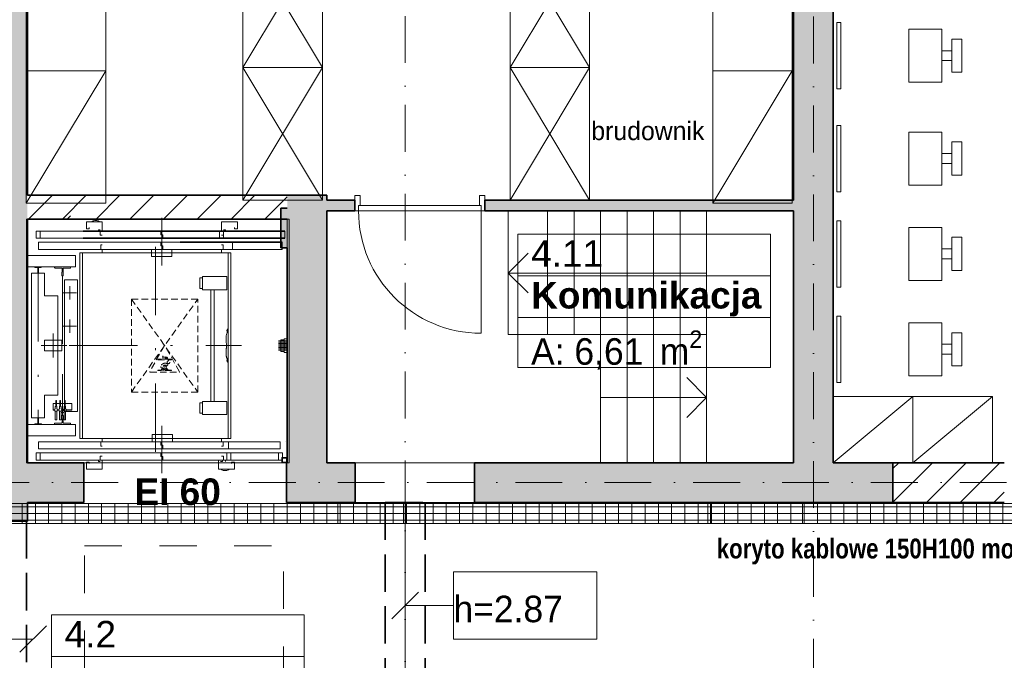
# Model space of a CAD drawing. Header units: millimetres. Extents: x 82175 to 237000, y 24756 to 471700.
# Tile 41 of 256: x 107382 to 114810, y 98419 to 103249. Entities that reach past the tile are written whole.
import ezdxf
from ezdxf.enums import TextEntityAlignment as Align

# ---------------------------------------------------------------- set-up
doc = ezdxf.new("R2010")
doc.units = ezdxf.units.MM
for name, pattern in [('DASHED', [0.75, 0.5, -0.25]), ('Krawędzie ukryte', [3.912222, 2.822222, -1.09]), ('Kropki i Kreski', [6.702778, 3.527778, -1.763889, 0, -1.411111]), ('Przerywana', [5.644444, 2.822222, -2.822222]), ('TRAZO_Y_PUNTO', [10.3, 5.15, -2.5, 0.15, -2.5])]:
    doc.linetypes.add(name, pattern=pattern)
for name, color, linetype, lineweight in [('#_EL - opis', 7, 'Continuous', 20), ('2DE_PRO_Cblf304L', 30, 'Continuous', 15), ('CP_DETAL', 33, 'Continuous', 9)]:
    doc.layers.add(name, color=color, linetype=linetype, lineweight=lineweight)
for name, color, linetype in [('- strefy pomieszczeń', 8, 'Continuous'), ('2D - Ogólne', 8, 'Continuous'), ('2D - Rysunki i Obrazki', 8, 'Continuous'), ('Drzwi Archicad', 8, 'Continuous'), ('Konstrukcja - Belki', 8, 'Continuous'), ('Konstrukcja - Siatka mod', 8, 'Continuous'), ('Konstrukcja - Stropy', 8, 'Continuous'), ('Konstrukcja - Ściany działowe', 8, 'Continuous'), ('Konstrukcja - Ściany nośne wew..P', 8, 'Continuous'), ('Opisy - Etykiety', 8, 'Continuous'), ('Opisy - Tekst', 8, 'Continuous'), ('Wnętrze - Umeblowanie', 8, 'Continuous')]:
    doc.layers.add(name, color=color, linetype=linetype)
doc.styles.add('CP_ATTR', font='ARIAL.TTF')
doc.styles.add('OP_100', font='ARIALN.TTF', dxfattribs={"width": 0.8, "height": 20})
doc.styles.add('STYL_AUTOMATYCZNY_1', font='arial.ttf')
doc.styles.add('STYL_AUTOMATYCZNY_2', font='arial.ttf')
doc.styles.add('STYL_AUTOMATYCZNY_5', font='txt')
doc.styles.add('STYL_AUTOMATYCZNY_6', font='txt')
doc.styles.add('STYL_AUTOMATYCZNY_7', font='txt')
doc.styles.add('STYL_AUTOMATYCZNY_8', font='txt')
pattern_1 = [(45, (-135208.59, 381186.62), (-127.27922, 127.27922), [])]

# ---------------------------------------------------------------- blocks, each defined once
blk = doc.blocks.new('2Dcblfmark100')
at = {"color": 3}
for p, q in [((-10, -50), (-10, 50)), ((10, -50), (10, 50))]:
    blk.add_line(p, q, dxfattribs=at)
blk = doc.blocks.new('2dcblf_korcf105v_b150_h105_5e1nhc4')
at = {"layer": 'CP_DETAL'}
h = blk.add_hatch(dxfattribs=at)
h.set_pattern_fill('_USER', color=256, scale=100, angle=90, style=0, pattern_type=0)
h.set_pattern_definition([(90, (-3e-14, 0), (-100, 6e-15), [])])
h.paths.add_polyline_path([(0, 75), (11800, 75), (11800, -75), (0, -75)])
for p, q in [((0, -75), (0, 75)), ((0, 75), (11800, 75)), ((11800, -75), (11800, 75)), ((0, -75), (11800, -75))]:
    blk.add_line(p, q)
for p, q in [((11800, 50), (0, 50)), ((0, 0), (11800, 0)), ((11800, -50), (0, -50))]:
    blk.add_line(p, q, dxfattribs=at)
at = {"yscale": 1.5}
for p in [(3000, 0), (9000, 0)]:
    blk.add_blockref('2Dcblfmark100', p, dxfattribs=at)
at = {"linetype": 'ByBlock', "style": 'CP_ATTR', "flags": 9}
for tag in ['NAME', 'NUMBER', 'GROUP', 'ORDER-NO', 'PRODUCER', 'COUPLERS', 'MOUNTDIST', 'MOUNTINGS', 'OTHER', 'WEIGHT', 'DIVIDER', 'COVER']:
    blk.add_attdef(tag, text='', height=0.00005, dxfattribs=at).set_placement((-0.1, 0), align=Align.MIDDLE_LEFT)

msp = doc.modelspace()

# ---------------------------------------------------------------- hatches: boundary and pattern name
at = {"layer": 'Konstrukcja - Ściany działowe', "linetype": 'Continuous', "lineweight": 13}
h = msp.add_hatch(dxfattribs=at)
h.set_pattern_fill('Bloczki_ceramiczne_0006', color=8, style=0, pattern_type=2)
h.set_pattern_definition(pattern_1)
h.paths.add_polyline_path([(109400, 101924.9), (107440, 101924.9), (107440, 101744.9), (109400, 101744.9)])
for points in [[(109700, 101808.9), (109910, 101808.9), (109910, 101888.9), (109700, 101888.9)], [(110890, 101888.9), (110890, 101808.9), (113220, 101808.9), (113220, 101888.9)]]:
    msp.add_hatch(color=8, dxfattribs=at).paths.add_polyline_path(points)
at = {"layer": 'Konstrukcja - Ściany nośne wew..P', "linetype": 'Continuous', "lineweight": 13}
for points in [[(107140, 104858.9), (107140, 101924.9), (107440, 101924.9), (107440, 104858.9)], [(113220, 104858.9), (113220, 99908.9), (113520, 99908.9), (113520, 104858.9)], [(107140, 101924.9), (107140, 99468.9), (107440, 99468.9), (107440, 101924.9)], [(109400, 101744.9), (109700, 101924.9), (109400, 101924.9)], [(109400, 101744.9), (109700, 101744.9), (109700, 101924.9)], [(109400, 101828.9), (109351.8, 101828.9), (109351.8, 101528.9), (109400, 101528.9)], [(109400, 101744.9), (109400, 99908.9), (109700, 99908.9), (109700, 101744.9)], [(107440, 99608.9), (107865, 99608.9), (107865, 99908.9), (107440, 99908.9)], [(109911.8, 99908.9), (109395, 99908.9), (109395, 99608.9), (109911.8, 99608.9)], [(110811.8, 99608.9), (113970, 99608.9), (113970, 99908.9), (110811.8, 99908.9)]]:
    msp.add_hatch(color=8, dxfattribs=at).paths.add_polyline_path(points)
h = msp.add_hatch(dxfattribs=at)
h.set_pattern_fill('Bloczki_ceramiczne_0006', color=8, style=0, pattern_type=2)
h.set_pattern_definition(pattern_1)
h.paths.add_polyline_path([(113970, 99908.9), (113970, 99608.9), (114810, 99608.9), (114810, 99908.9)])

# ---------------------------------------------------------------- linework, layer by layer
at = {"layer": '- strefy pomieszczeń', "color": 8, "linetype": 'Continuous', "lineweight": 13, "ltscale": 100}
for p, q in [((111139.6, 101631.5), (113046.8, 101631.5)), ((111139.6, 101317.2), (111139.6, 101631.5)), ((113046.8, 101631.5), (113046.8, 101317.2)), ((113046.8, 101317.2), (111139.6, 101317.2)), ((111139.6, 101317.2), (113046.8, 101317.2)), ((111139.6, 101002.9), (111139.6, 101317.2)), ((113046.8, 101317.2), (113046.8, 101002.9)), ((113046.8, 101002.9), (111139.6, 101002.9)), ((111139.6, 101002.9), (113046.8, 101002.9)), ((111139.6, 100626.5), (111139.6, 101002.9)), ((113046.8, 101002.9), (113046.8, 100626.5)), ((113046.8, 100626.5), (111139.6, 100626.5)), ((107620.4, 98761.6), (109527.6, 98761.6)), ((107620.4, 98447.3), (107620.4, 98761.6)), ((109527.6, 98761.6), (109527.6, 98447.3)), ((109527.6, 98447.3), (107620.4, 98447.3)), ((107620.4, 98447.3), (109527.6, 98447.3)), ((107620.4, 98133), (107620.4, 98447.3)), ((109527.6, 98447.3), (109527.6, 98133))]:
    msp.add_line(p, q, dxfattribs=at)
at = {"color": 8, "linetype": 'Continuous', "lineweight": 13, "ltscale": 100}
for p, q in [((111067.5, 101339.2), (111217.5, 101489.2)), ((112564, 101339.2), (111067.5, 101339.2)), ((111067.5, 101339.2), (111217.5, 101189.2)), ((112564, 100400.6), (112414, 100550.6)), ((111764, 100400.6), (112564, 100400.6)), ((112564, 100400.6), (112414, 100250.6))]:
    msp.add_line(p, q, dxfattribs=at)
at = {"color": 8, "linetype": 'Continuous', "lineweight": 35, "ltscale": 100, "flags": 128}
for points in [[(110890, 101808.9), (110890, 101888.9)], [(114810, 99908.9), (113970, 99908.9)], [(113970, 99608.9), (114810, 99608.9)]]:
    msp.add_lwpolyline(points, dxfattribs=at)
at = {"color": 8, "linetype": 'Continuous', "lineweight": 13, "ltscale": 100, "flags": 128}
for points in [[(111364, 101808.9), (111067.5, 101808.9), (111067.5, 100875.9), (111364, 100875.9)], [(111564, 101808.9), (111364, 101808.9), (111364, 100875.9), (111564, 100875.9)], [(111764, 101808.9), (111564, 101808.9), (111564, 100875.9), (111764, 100875.9)], [(111964, 101808.9), (111764, 101808.9), (111764, 100875.9), (111964, 100875.9)], [(112164, 101808.9), (111964, 101808.9), (111964, 100875.9), (112164, 100875.9)], [(112364, 101808.9), (112164, 101808.9), (112164, 100875.9), (112364, 100875.9)], [(112564, 101808.9), (112364, 101808.9), (112364, 100875.9), (112564, 100875.9)], [(111964, 100875.9), (111764, 100875.9), (111764, 99908.9), (111964, 99908.9)], [(112164, 100875.9), (111964, 100875.9), (111964, 99908.9), (112164, 99908.9)], [(112364, 100875.9), (112164, 100875.9), (112164, 99908.9), (112364, 99908.9)], [(112564, 100875.9), (112364, 100875.9), (112364, 99908.9), (112564, 99908.9)]]:
    msp.add_lwpolyline(points, close=True, dxfattribs=at)
at = {"layer": '2D - Ogólne', "color": 8, "linetype": 'Continuous', "lineweight": 13, "ltscale": 100, "flags": 128}
msp.add_lwpolyline([(113220, 99908.9), (113220, 101808.9), (112564, 101808.9), (112564, 99908.9)], close=True, dxfattribs=at)
at = {"layer": '2D - Ogólne', "color": 8, "linetype": 'Przerywana', "lineweight": 13, "ltscale": 100, "flags": 128}
msp.add_lwpolyline([(107871.2, 99281.3), (109371.2, 99281.3), (109371.2, 97781.3), (107871.2, 97781.3)], close=True, dxfattribs=at)
at = {"layer": '2D - Rysunki i Obrazki', "color": 8, "linetype": 'Continuous', "lineweight": 13, "ltscale": 100}
for p, q in [((109066, 103888.9), (109666, 102888.9)), ((109666, 103888.9), (109066, 102888.9)), ((111081.1, 103888.9), (111681.1, 102888.9)), ((111681.1, 103888.9), (111081.1, 102888.9)), ((109066, 102888.9), (109666, 101888.9)), ((109666, 102888.9), (109066, 101888.9)), ((111081.1, 102888.9), (111681.1, 101888.9)), ((111681.1, 102888.9), (111081.1, 101888.9)), ((108031.3, 102864.6), (107431.3, 101864.6)), ((113210, 102864.6), (112610, 101864.6)), ((107740, 101744.9), (107765, 101769.9)), ((107440, 99908.9), (107440, 101744.9)), ((107765, 101744.9), (107440, 101744.9)), ((107885, 101724.9), (108005, 101724.9)), ((107885, 101671.9), (107885, 101724.9)), ((107925, 101724.9), (107929.6, 101728.7)), ((107925, 101724.9), (107925, 101724.9)), ((107929.6, 101728.7), (107935.3, 101731.7)), ((107935.3, 101731.7), (107941.3, 101733.4)), ((107941.3, 101733.4), (107947.5, 101733.9)), ((107962.5, 101733.9), (107947.4, 101733.9)), ((107968.7, 101733.4), (107962.5, 101733.9)), ((107974.7, 101731.7), (107968.7, 101733.4)), ((107980.4, 101728.7), (107974.7, 101731.7)), ((107985, 101724.9), (107980.4, 101728.7)), ((107985, 101724.9), (107985, 101724.9)), ((108005, 101724.9), (108005, 101654.9)), ((108905, 101724.9), (108905, 101654.9)), ((109025, 101724.9), (108905, 101724.9)), ((109021, 101744.9), (109040, 101744.9)), ((109021, 101744.9), (109400, 101744.9)), ((109025, 101671.9), (109025, 101724.9)), ((109400, 101744.9), (109400, 99908.9)), ((107505, 101654.9), (107505, 101600.9)), ((108920, 101654.9), (107505, 101654.9)), ((109381, 101654.9), (107505, 101654.9)), ((107535, 101600.9), (107535, 101654.9)), ((107907, 101671.9), (107885, 101671.9)), ((107907, 101681.9), (107907, 101671.9)), ((107975, 101664.9), (107990, 101664.9)), ((107975, 101654.9), (107975, 101664.9)), ((107990, 101654.9), (107990, 101624.9)), ((108005, 101624.9), (107990, 101624.9)), ((108055, 101654.9), (108055, 101654.9)), ((108405, 101654.9), (108055, 101654.9)), ((108405, 101654.9), (108055, 101654.9)), ((108405, 101654.9), (108405, 101654.9)), ((108447.5, 101654.9), (108447.5, 101627.9)), ((108447.5, 101627.9), (108462.5, 101627.9)), ((108462.5, 101627.9), (108462.5, 101600.9)), ((108505, 101654.9), (108505, 101654.9)), ((108855, 101654.9), (108505, 101654.9)), ((108855, 101654.9), (108505, 101654.9)), ((108855, 101654.9), (108855.1, 101654.9)), ((108890, 101654.9), (108890, 101600.9)), ((108905, 101624.9), (108920, 101624.9)), ((108935, 101664.9), (108920, 101664.9)), ((108920, 101600.9), (108920, 101654.9)), ((108920, 101654.9), (108920, 101624.9)), ((108935, 101654.9), (108935, 101664.9)), ((109003, 101681.9), (109003, 101671.9)), ((109003, 101671.9), (109025, 101671.9)), ((109351, 101654.9), (109351, 101600.9)), ((109381, 101600.9), (109381, 101654.9)), ((108920, 101600.9), (107505, 101600.9)), ((109381, 101600.9), (107505, 101600.9)), ((107523, 101570.9), (107523, 101516.9)), ((108987, 101570.9), (107523, 101570.9)), ((109363, 101570.9), (107523, 101570.9)), ((109363, 101570.9), (107687, 101570.9)), ((108005, 101550.9), (107993, 101550.9)), ((107993, 101550.9), (107993, 101516.9)), ((108405, 101600.9), (108055, 101600.9)), ((108405, 101570.9), (108055, 101570.9)), ((108405, 101570.9), (108055, 101570.9)), ((108055, 101570.9), (108055, 101570.9)), ((108405, 101570.9), (108405, 101570.9)), ((108447.5, 101543.9), (108447.5, 101570.9)), ((108855, 101600.9), (108505, 101600.9)), ((108855, 101570.9), (108505, 101570.9)), ((108855, 101570.9), (108505, 101570.9)), ((108505, 101570.9), (108505, 101570.9)), ((108855, 101570.9), (108855.1, 101570.9)), ((108905, 101550.9), (108917, 101550.9)), ((108917, 101516.9), (108917, 101550.9)), ((108987, 101516.9), (108987, 101570.9)), ((109363, 101516.9), (109363, 101570.9)), ((107803, 101471.9), (107440, 101471.9)), ((107440, 101471.9), (107440, 101386.9)), ((107523, 101516.9), (108987, 101516.9)), ((107523, 101516.9), (107523, 101516.9)), ((108987, 101516.9), (107523, 101516.9)), ((107523, 101516.9), (109363, 101516.9)), ((109363, 101516.9), (107523, 101516.9)), ((109363, 101516.9), (107687, 101516.9)), ((107803, 101386.9), (107803, 101471.9)), ((107835, 100091.9), (107835, 101491.9)), ((107835, 101491.9), (108975, 101491.9)), ((107855, 101491.9), (108955, 101491.9)), ((107855, 101491.9), (107855, 101366.9)), ((107855, 101491.9), (107855, 100091.9)), ((108005, 101491.9), (108005, 101516.9)), ((108405, 101516.9), (108055, 101516.9)), ((108156, 101516.9), (108304, 101516.9)), ((108156, 101516.9), (108156, 101516.9)), ((108304, 101516.9), (108304, 101516.9)), ((108375, 101516.9), (108375, 101462.9)), ((108462.5, 101543.9), (108447.5, 101543.9)), ((108462.5, 101516.9), (108462.5, 101543.9)), ((108855, 101516.9), (108505, 101516.9)), ((108530, 101462.9), (108530, 101516.9)), ((108905, 101516.9), (108743, 101516.9)), ((108955, 101491.9), (108743, 101491.9)), ((108905, 101491.9), (108905, 101516.9)), ((108955, 101516.9), (108955, 101516.9)), ((108955, 101516.9), (108955, 101516.9)), ((108955, 101516.9), (108955, 101516.9)), ((108955, 101491.9), (108955, 100091.9)), ((108955, 101491.9), (108955, 101366.9)), ((108975, 101491.9), (108975, 100091.9)), ((108375, 101462.9), (108530, 101462.9)), ((107440, 101386.9), (107803, 101386.9)), ((107570, 101336.9), (107470, 101336.9)), ((107470, 101336.9), (107470, 100246.9)), ((107495, 101382.9), (107495, 101385.9)), ((107544, 101386.9), (107496, 101386.9)), ((107516.5, 101381.9), (107496, 101381.9)), ((107517.5, 101380.9), (107517.5, 101337.9)), ((107521.5, 101336.9), (107518.5, 101336.9)), ((107520, 101336.9), (107520, 100931.9)), ((107520, 101336.9), (107520, 101056.9)), ((107522.5, 101337.9), (107522.5, 101380.9)), ((107523.5, 101381.9), (107544, 101381.9)), ((107545, 101385.9), (107545, 101382.9)), ((107570, 101165.9), (107570, 101336.9)), ((107645, 101386.9), (107645, 101379.8)), ((107645, 101386.9), (107765, 101386.9)), ((107698.1, 101375.7), (107647.9, 101376.8)), ((107700.6, 101344.9), (107700.5, 101344.9)), ((107700.5, 101319.9), (107700.5, 101344.9)), ((107701, 101345.3), (107701, 101372.7)), ((107709, 101345.3), (107709, 101372.7)), ((107709.5, 101344.9), (107709.4, 101344.9)), ((107709.5, 101319.9), (107709.5, 101344.9)), ((107711.9, 101375.7), (107762.1, 101376.8)), ((107765, 101386.9), (107765, 101379.8)), ((107701.5, 101318.9), (107700.5, 101319.9)), ((107701.5, 101318.9), (107708.5, 101318.9)), ((107705, 101318.9), (107705, 100931.9)), ((107708.5, 101318.9), (107709.5, 101319.9)), ((107720, 101288.9), (107720, 100294.9)), ((107817, 101288.9), (107720, 101288.9)), ((107817, 101288.9), (107817, 100294.9)), ((108760.9, 101301.9), (108740.9, 101301.9)), ((108740.9, 101301.9), (108740.9, 101222.4)), ((108943.4, 101311.9), (108760.9, 101311.9)), ((108760.9, 101311.9), (108760.9, 101212.4)), ((108943.4, 101212.4), (108943.4, 101311.9)), ((108740.9, 101222.4), (108760.9, 101222.4)), ((108760.9, 101212.4), (108943.4, 101212.4)), ((108824, 101212.4), (108824, 100371.4)), ((108849, 100371.4), (108849, 101212.4)), ((107670, 101165.9), (107570, 101165.9)), ((107670, 101165.9), (107670, 100417.9)), ((108941.9, 100873.6), (108942.8, 100878.6)), ((108954.9, 100919.7), (108944, 100905)), ((108944, 100905.2), (108944.1, 100905.2)), ((108946, 100902), (108946, 100888.1)), ((108955.1, 100664.1), (108954.9, 100919.7)), ((107570, 100831.9), (107570, 100751.9)), ((107700, 100831.9), (107570, 100831.9)), ((107700, 100831.9), (107700, 100751.9)), ((108938.5, 100839.7), (108938.5, 100839.7)), ((108938.5, 100839.7), (108938.5, 100829.8)), ((108938.6, 100837.3), (108938.5, 100837.3)), ((108938.5, 100836.9), (108938.5, 100836.9)), ((108938.6, 100840.1), (108938.6, 100840.1)), ((108941.9, 100873.6), (108940, 100868.7)), ((108940, 100856.8), (108940, 100868.7)), ((108940, 100824.1), (108940.1, 100812.4)), ((108940.1, 100812.4), (108941.9, 100807.8)), ((108941.9, 100774.4), (108941.9, 100807.8)), ((109335, 100826.9), (109395, 100826.9)), ((109335, 100816.9), (109395, 100816.9)), ((109335, 100806.9), (109395, 100806.9)), ((109340, 100826.9), (109351, 100826.9)), ((109340, 100816.9), (109351, 100816.9)), ((109340, 100806.9), (109351, 100806.9)), ((109351, 100835.4), (109376, 100835.4)), ((109351, 100835.4), (109351, 100748.4)), ((109376, 100843.4), (109376, 100740.4)), ((109376, 100843.4), (109400, 100843.4)), ((109400, 100843.4), (109400, 100740.4)), ((107570, 100751.9), (107700, 100751.9)), ((108938.5, 100740.5), (108938.5, 100730.6)), ((108938.5, 100740.5), (108938.5, 100740.5)), ((108938.5, 100737.7), (108938.5, 100737.7)), ((108940.9, 100772.4), (108940, 100769.5)), ((108940, 100757.6), (108940, 100769.5)), ((108941.9, 100774.4), (108940.9, 100772.4)), ((109335, 100796.9), (109395, 100796.9)), ((109335, 100786.9), (109395, 100786.9)), ((109335, 100776.9), (109395, 100776.9)), ((109335, 100766.9), (109395, 100766.9)), ((109335, 100756.9), (109395, 100756.9)), ((109340, 100796.9), (109351, 100796.9)), ((109340, 100786.9), (109351, 100786.9)), ((109340, 100776.9), (109351, 100776.9)), ((109340, 100766.9), (109351, 100766.9)), ((109340, 100756.9), (109351, 100756.9)), ((109351, 100748.4), (109376, 100748.4)), ((109376, 100740.4), (109400, 100740.4)), ((108940, 100724.8), (108940.1, 100713.2)), ((108940.1, 100713.2), (108941.9, 100708.6)), ((108944, 100677.1), (108944.1, 100677.1)), ((108944, 100677.1), (108955.1, 100664.1)), ((108945.7, 100694.5), (108946, 100694.1)), ((108946, 100694.1), (108946, 100680.3)), ((107705, 100264.9), (107705, 100576.9)), ((107705, 100264.9), (107705, 100576.9)), ((107570, 100417.9), (107570, 100246.9)), ((107670, 100417.9), (107570, 100417.9)), ((107653.7, 100378.7), (107653.7, 100335.1)), ((107658.4, 100378.7), (107653.7, 100378.7)), ((107658.4, 100335.1), (107658.4, 100378.7)), ((107685.7, 100378.7), (107685.7, 100335.1)), ((107690.4, 100378.7), (107685.7, 100378.7)), ((107690.4, 100335.1), (107690.4, 100378.7)), ((107719.7, 100378.7), (107719.7, 100335.1)), ((107724.4, 100378.7), (107719.7, 100378.7)), ((107724.4, 100335.1), (107724.4, 100378.7)), ((108760.9, 100361.4), (108740.9, 100361.4)), ((108740.9, 100361.4), (108740.9, 100281.9)), ((108943.4, 100371.4), (108760.9, 100371.4)), ((108760.9, 100371.4), (108760.9, 100271.9)), ((108943.4, 100271.9), (108943.4, 100371.4)), ((107653.7, 100354.9), (107635.1, 100354.9)), ((107635.1, 100354.9), (107635.1, 100304.9)), ((107635.1, 100307.9), (107644.1, 100307.9)), ((107635.1, 100304.9), (107644.1, 100304.9)), ((107647.6, 100310), (107644.1, 100310)), ((107644.1, 100310), (107644.1, 100302.3)), ((107644.1, 100302.3), (107647.6, 100302.3)), ((107650.1, 100314), (107647.6, 100314)), ((107647.6, 100314), (107647.6, 100310)), ((107647.6, 100298.3), (107647.6, 100302.3)), ((107664.6, 100298.4), (107647.6, 100298.3)), ((107650.1, 100331.1), (107651.1, 100332.1)), ((107650.1, 100314), (107650.1, 100331.1)), ((107650.1, 100298.3), (107650.1, 100232.1)), ((107651.1, 100334.6), (107651.6, 100335.1)), ((107651.1, 100332.1), (107651.1, 100334.6)), ((107651.6, 100335.1), (107660.6, 100335.1)), ((107685.7, 100354.9), (107658.4, 100354.9)), ((107660.6, 100335.1), (107661.1, 100334.6)), ((107661.1, 100334.6), (107661.1, 100332.1)), ((107661.1, 100332.1), (107662.1, 100331.1)), ((107662.1, 100331.1), (107662.1, 100314)), ((107664.6, 100314), (107662.1, 100314)), ((107662.1, 100232.1), (107662.1, 100298.3)), ((107664.6, 100310), (107664.6, 100314)), ((107668, 100310), (107664.6, 100310)), ((107664.6, 100302.3), (107668, 100302.3)), ((107664.6, 100302.3), (107664.6, 100298.4)), ((107668, 100302.3), (107668, 100310)), ((107668, 100307.9), (107676.1, 100307.9)), ((107668, 100304.9), (107676.1, 100304.9)), ((107679.6, 100310), (107676.1, 100310)), ((107676.1, 100310), (107676.1, 100302.3)), ((107676.1, 100302.3), (107679.6, 100302.3)), ((107679.6, 100314), (107682.1, 100314)), ((107682.1, 100314), (107679.6, 100314)), ((107679.6, 100310), (107679.6, 100314)), ((107679.6, 100298.4), (107679.6, 100302.3)), ((107696.6, 100298.3), (107679.6, 100298.4)), ((107682.1, 100331.1), (107683.1, 100332.1)), ((107682.1, 100314), (107682.1, 100331.1)), ((107682.1, 100298.3), (107682.1, 100232.1)), ((107683.1, 100334.6), (107683.6, 100335.1)), ((107683.1, 100332.1), (107683.1, 100334.6)), ((107683.6, 100335.1), (107692.6, 100335.1)), ((107719.7, 100354.9), (107690.4, 100354.9)), ((107692.6, 100335.1), (107693.1, 100334.6)), ((107693.1, 100334.6), (107693.1, 100332.1)), ((107693.1, 100332.1), (107694.1, 100331.1)), ((107694.1, 100331.1), (107694.1, 100314)), ((107694.1, 100314), (107696.6, 100314)), ((107696.6, 100314), (107694.1, 100314)), ((107694.1, 100232.1), (107694.1, 100298.3)), ((107696.6, 100314), (107696.6, 100310)), ((107700, 100310), (107696.6, 100310)), ((107696.6, 100302.3), (107700, 100302.3)), ((107696.6, 100302.3), (107696.6, 100298.3)), ((107697.1, 100288.4), (107713.1, 100288.4)), ((107700, 100302.3), (107700, 100310)), ((107700, 100307.9), (107710.1, 100307.9)), ((107700, 100304.9), (107710.1, 100304.9)), ((107705.1, 100288.4), (107705.1, 100292.4)), ((107705.1, 100288.4), (107705.1, 100284.8)), ((107713.6, 100310), (107710.1, 100310)), ((107710.1, 100310), (107710.1, 100302.3)), ((107710.1, 100302.3), (107713.6, 100302.3)), ((107713.6, 100314), (107716.1, 100314)), ((107716.1, 100314), (107713.6, 100314)), ((107713.6, 100314), (107716.1, 100314)), ((107713.6, 100310), (107713.6, 100314)), ((107713.6, 100298.3), (107713.6, 100302.3)), ((107730.6, 100298.3), (107713.6, 100298.3)), ((107716.1, 100331.1), (107717.1, 100332.1)), ((107716.1, 100314), (107716.1, 100331.1)), ((107716.1, 100298.3), (107716.1, 100232.1)), ((107717.1, 100334.6), (107717.6, 100335.1)), ((107717.1, 100332.1), (107717.1, 100334.6)), ((107717.6, 100335.1), (107726.6, 100335.1)), ((107817, 100294.9), (107720, 100294.9)), ((107775.1, 100354.9), (107724.4, 100354.9)), ((107726.6, 100335.1), (107727.1, 100334.6)), ((107727.1, 100334.6), (107727.1, 100332.1)), ((107727.1, 100332.1), (107728.1, 100331.1)), ((107728.1, 100331.1), (107728.1, 100314)), ((107728.1, 100314), (107730.6, 100314)), ((107730.6, 100314), (107728.1, 100314)), ((107728.1, 100314), (107730.6, 100314)), ((107728.1, 100296.9), (107728.1, 100298.3)), ((107728.1, 100232.1), (107728.1, 100296.9)), ((107730.6, 100314), (107730.6, 100310)), ((107734, 100310), (107730.6, 100310)), ((107730.6, 100302.3), (107734, 100302.3)), ((107730.6, 100302.3), (107730.6, 100298.3)), ((107734, 100302.3), (107734, 100310)), ((107734, 100307.9), (107775.1, 100307.9)), ((107734, 100304.9), (107775.1, 100304.9)), ((107775.1, 100304.9), (107775.1, 100354.9)), ((107570, 100246.9), (107470, 100246.9)), ((107517.5, 100202.9), (107517.5, 100245.9)), ((107521.5, 100246.9), (107518.5, 100246.9)), ((107522.5, 100245.9), (107522.5, 100202.9)), ((107650.1, 100232.1), (107651.1, 100231.1)), ((107651.1, 100231.1), (107661.1, 100231.1)), ((107661.1, 100231.1), (107662.1, 100232.1)), ((107682.1, 100232.1), (107683.1, 100231.1)), ((107683.1, 100231.1), (107693.1, 100231.1)), ((107693.1, 100231.1), (107694.1, 100232.1)), ((107701.5, 100264.9), (107700.5, 100263.9)), ((107700.5, 100263.9), (107700.5, 100238.9)), ((107700.6, 100238.9), (107700.5, 100238.9)), ((107701, 100238.5), (107701, 100211)), ((107701.5, 100264.9), (107708.5, 100264.9)), ((107708.5, 100264.9), (107709.5, 100263.9)), ((107709, 100238.5), (107709, 100211)), ((107709.5, 100238.9), (107709.4, 100238.9)), ((107709.5, 100263.9), (107709.5, 100238.9)), ((107716.1, 100232.1), (107717.1, 100231.1)), ((107717.1, 100231.1), (107727.1, 100231.1)), ((107727.1, 100231.1), (107728.1, 100232.1)), ((108740.9, 100281.9), (108760.9, 100281.9)), ((108760.9, 100271.9), (108943.4, 100271.9)), ((107803, 100196.9), (107440, 100196.9)), ((107440, 100196.9), (107440, 100111.9)), ((107495, 100200.9), (107495, 100197.9)), ((107516.5, 100201.9), (107496, 100201.9)), ((107544, 100196.9), (107496, 100196.9)), ((107523.5, 100201.9), (107544, 100201.9)), ((107545, 100197.9), (107545, 100200.9)), ((107645, 100196.9), (107645, 100203.9)), ((107645, 100196.9), (107765, 100196.9)), ((107698.1, 100208), (107647.9, 100206.9)), ((107711.9, 100208), (107762.1, 100206.9)), ((107765, 100196.9), (107765, 100203.9)), ((107803, 100111.9), (107803, 100196.9)), ((108955, 100091.9), (108955, 100185.9)), ((107440, 100111.9), (107803, 100111.9)), ((107523, 100066.9), (107711, 100066.9)), ((108957, 100066.9), (107523, 100066.9)), ((107523, 100066.9), (107523, 100012.9)), ((107523, 100066.9), (108957, 100066.9)), ((107523, 100066.9), (107523, 100066.9)), ((109347, 100066.9), (107523, 100066.9)), ((107523, 100066.9), (109347, 100066.9)), ((107835, 100091.9), (108975, 100091.9)), ((107955, 100066.9), (107955.1, 100066.9)), ((107955, 100066.9), (107955.1, 100066.9)), ((107955, 100066.9), (107955.1, 100066.9)), ((107993, 100066.9), (107993, 100032.9)), ((108005, 100091.9), (108005, 100066.9)), ((108055, 100066.9), (108405, 100066.9)), ((108380, 100120.9), (108380, 100066.9)), ((108535, 100120.9), (108380, 100120.9)), ((108447.5, 100066.9), (108447.5, 100039.9)), ((108505, 100066.9), (108855, 100066.9)), ((108535, 100066.9), (108535, 100120.9)), ((108754, 100066.9), (108606, 100066.9)), ((108606, 100066.9), (108606.1, 100066.9)), ((108955, 100091.9), (108743, 100091.9)), ((108905, 100066.9), (108743, 100066.9)), ((108754, 100066.9), (108754.1, 100066.9)), ((108905, 100091.9), (108905, 100066.9)), ((108917, 100032.9), (108917, 100066.9)), ((108957, 100012.9), (108957, 100066.9)), ((109347, 100012.9), (109347, 100066.9)), ((109347, 100066.9), (109347, 100066.9)), ((109387, 100066.9), (109387, 100066.9)), ((107523, 100012.9), (108617, 100012.9)), ((107523, 100012.9), (107711, 100012.9)), ((107523, 100012.9), (108957, 100012.9)), ((107523, 100012.9), (109347, 100012.9)), ((108005, 100032.9), (107993, 100032.9)), ((108055, 100012.9), (108405, 100012.9)), ((108055, 100012.9), (108405, 100012.9)), ((108055, 100012.9), (108055, 100012.9)), ((108405, 100012.9), (108405, 100012.9)), ((108447.5, 100039.9), (108462.5, 100039.9)), ((108462.5, 100039.9), (108462.5, 100012.9)), ((108505, 100012.9), (108855, 100012.9)), ((108505, 100012.9), (108855, 100012.9)), ((108505, 100012.9), (108505, 100012.9)), ((108855, 100012.9), (108855.1, 100012.9)), ((108905, 100032.9), (108917, 100032.9)), ((107505, 99982.9), (108243, 99982.9)), ((107505, 99982.9), (108617, 99982.9)), ((107505, 99982.9), (107885, 99982.9)), ((107505, 99982.9), (107505, 99928.9)), ((107505, 99982.9), (108975, 99982.9)), ((107505, 99982.9), (109365, 99982.9)), ((107505, 99928.9), (107885, 99928.9)), ((107505, 99928.9), (108975, 99928.9)), ((107505, 99928.9), (109365, 99928.9)), ((107535, 99928.9), (107535, 99982.9)), ((107885, 99911.9), (107885, 99858.9)), ((107907, 99911.9), (107885, 99911.9)), ((107907, 99901.9), (107907, 99911.9)), ((107975, 99928.9), (107975, 99918.9)), ((107975, 99918.9), (107990, 99918.9)), ((107990, 99928.9), (107990, 99958.9)), ((108005, 99958.9), (107990, 99958.9)), ((108005, 99858.9), (108005, 99928.9)), ((108055, 99982.9), (108405, 99982.9)), ((108055, 99928.9), (108055, 99928.9)), ((108055, 99928.9), (108405, 99928.9)), ((108055, 99928.9), (108405, 99928.9)), ((108405, 99928.9), (108405, 99928.9)), ((108447.5, 99955.9), (108447.5, 99982.9)), ((108462.5, 99955.9), (108447.5, 99955.9)), ((108462.5, 99928.9), (108462.5, 99955.9)), ((108505, 99982.9), (108855, 99982.9)), ((108505, 99928.9), (108505, 99928.9)), ((108505, 99928.9), (108855, 99928.9)), ((108505, 99928.9), (108855, 99928.9)), ((108855, 99928.9), (108855.1, 99928.9)), ((108881, 99858.9), (108881, 99928.9)), ((108911, 99918.9), (108896, 99918.9)), ((108905, 99958.9), (108920, 99958.9)), ((108911, 99928.9), (108911, 99918.9)), ((108920, 99928.9), (108920, 99958.9)), ((108935, 99928.9), (108935, 99918.9)), ((108945, 99982.9), (108945, 99928.9)), ((108975, 99928.9), (108975, 99982.9)), ((108979, 99911.9), (109001, 99911.9)), ((108979, 99901.9), (108979, 99911.9)), ((109001, 99911.9), (109001, 99858.9)), ((109335, 99982.9), (109335, 99928.9)), ((109400, 99948.9), (109360, 99948.9)), ((109360, 99948.9), (109360, 99908.9)), ((109365, 99928.9), (109365, 99982.9)), ((109395, 99943.9), (109365, 99943.9)), ((109365, 99943.9), (109365, 99913.9)), ((109365, 99913.9), (109395, 99913.9)), ((109395, 99913.9), (109395, 99943.9)), ((109400, 99908.9), (109400, 99948.9)), ((107440, 99908.9), (107865, 99908.9)), ((107440, 99908.9), (107440, 99908.9)), ((107885, 99858.9), (108005, 99858.9)), ((109001, 99858.9), (108881, 99858.9)), ((108901, 99858.9), (108905.6, 99855.1)), ((108901, 99858.9), (108901.1, 99858.9)), ((108905.6, 99855.1), (108911.3, 99852.1)), ((108911.3, 99852.1), (108917.3, 99850.4)), ((108917.3, 99850.4), (108923.5, 99849.9)), ((108938.5, 99849.9), (108923.4, 99849.9)), ((108944.7, 99850.4), (108938.5, 99849.9)), ((108950.7, 99852.1), (108944.7, 99850.4)), ((108956.4, 99855.1), (108950.7, 99852.1)), ((108961, 99858.9), (108956.4, 99855.1)), ((108961, 99858.9), (108961, 99858.9)), ((109021, 99908.9), (109400, 99908.9)), ((109360, 99908.9), (109400, 99908.9))]:
    msp.add_line(p, q, dxfattribs=at)
at = {"layer": '2D - Rysunki i Obrazki', "color": 8, "linetype": 'TRAZO_Y_PUNTO', "lineweight": 13, "ltscale": 100}
for p, q in [((108455, 101754.9), (108455, 101396.9)), ((108405, 99991.9), (108405, 101591.9)), ((107520, 101336.9), (107520, 100246.9)), ((107705, 101318.9), (107705, 100264.9)), ((107710, 101188.9), (107760, 101188.9)), ((107760, 101138.9), (107760, 101238.9)), ((107810, 101188.9), (107760, 101188.9)), ((107760, 100888.9), (107760, 100988.9)), ((107635, 100881.9), (107635, 100701.9)), ((107710, 100938.9), (107760, 100938.9)), ((107810, 100938.9), (107760, 100938.9)), ((107542.5, 100791.9), (107736.2, 100791.9)), ((107755, 100791.9), (109055, 100791.9)), ((107817, 100791.9), (107758, 100791.9)), ((108455, 99828.9), (108455, 100186.9))]:
    msp.add_line(p, q, dxfattribs=at)
at = {"layer": '2D - Rysunki i Obrazki', "color": 8, "linetype": 'Continuous', "lineweight": 35, "ltscale": 100}
for p, q in [((109381, 101654.9), (107861, 101654.9)), ((109381, 101600.9), (107861, 101600.9)), ((109381, 101600.9), (108219, 101600.9)), ((109381, 101600.9), (108593, 101600.9)), ((109363, 101570.9), (108593, 101570.9))]:
    msp.add_line(p, q, dxfattribs=at)
at = {"layer": '2D - Rysunki i Obrazki', "color": 8, "linetype": 'Continuous', "lineweight": 18, "ltscale": 100}
msp.add_line((109363, 101516.9), (109363, 101516.9), dxfattribs=at)
at = {"layer": '2D - Rysunki i Obrazki', "color": 8, "linetype": 'DASHED', "lineweight": 13, "ltscale": 100}
for p, q in [((108725, 101141.9), (108225, 101141.9)), ((108225, 101141.9), (108225, 100441.9)), ((108225, 100441.9), (108725, 101141.9)), ((108225, 101141.9), (108725, 100441.9)), ((108725, 100441.9), (108725, 101141.9)), ((108472.9, 100793), (108363.3, 100594.8)), ((108586.7, 100594.8), (108477.1, 100793)), ((108423.6, 100688.6), (108423.6, 100685.7)), ((108526.4, 100688.6), (108423.6, 100688.6)), ((108423.6, 100685.7), (108526.4, 100685.7)), ((108460.2, 100709.5), (108461.2, 100711.2)), ((108462.8, 100709.5), (108460.2, 100709.5)), ((108461.2, 100711.2), (108464.2, 100711.2)), ((108462.8, 100694.7), (108462.8, 100709.5)), ((108464.2, 100694.7), (108462.8, 100694.7)), ((108464.2, 100711.2), (108464.2, 100694.7)), ((108477.8, 100706.7), (108479.3, 100706.7)), ((108477.8, 100694.7), (108477.8, 100706.7)), ((108479.3, 100694.7), (108477.8, 100694.7)), ((108479.3, 100706.7), (108479.3, 100703.8)), ((108479.3, 100699.7), (108479.3, 100694.7)), ((108486, 100694.7), (108486, 100699.7)), ((108487.5, 100694.7), (108486, 100694.7)), ((108487.5, 100700), (108487.5, 100694.7)), ((108494.3, 100694.7), (108494.3, 100699.6)), ((108495.8, 100694.7), (108494.3, 100694.7)), ((108495.8, 100701.8), (108495.8, 100694.7)), ((108526.4, 100688.6), (108526.4, 100685.7)), ((108365.4, 100591.2), (108584.6, 100591.2)), ((108423.6, 100603.2), (108423.6, 100606.1)), ((108423.6, 100606.1), (108449.3, 100606.1)), ((108526.4, 100603.2), (108423.6, 100603.2)), ((108449.3, 100606.1), (108462, 100623.5)), ((108452.7, 100623.5), (108462, 100623.5)), ((108470.2, 100623.5), (108458.2, 100607.2)), ((108458.2, 100607.2), (108458.2, 100606.1)), ((108458.2, 100606.1), (108468.6, 100606.1)), ((108463.6, 100637.9), (108478.6, 100637.9)), ((108465.7, 100608.3), (108474.6, 100623.5)), ((108468.6, 100606.1), (108465.7, 100608.3)), ((108470.2, 100623.5), (108474.6, 100623.5)), ((108481.1, 100620.2), (108474.6, 100608.3)), ((108474.6, 100608.3), (108478.6, 100606.1)), ((108478.6, 100606.1), (108526.4, 100606.1)), ((108526.4, 100606.1), (108526.4, 100603.2)), ((108225, 100441.9), (108725, 100441.9))]:
    msp.add_line(p, q, dxfattribs=at)
at = {"layer": '2D - Rysunki i Obrazki', "color": 8, "linetype": 'Continuous', "lineweight": 13, "ltscale": 100, "flags": 128}
for points in [[(109666, 103888.9), (109666, 102888.9), (109066, 102888.9), (109066, 103888.9)], [(111681.1, 103888.9), (111681.1, 102888.9), (111081.1, 102888.9), (111081.1, 103888.9)], [(108031.3, 103464.6), (108031.3, 102864.6), (107431.3, 102864.6), (107431.3, 103464.6)], [(113210, 103464.6), (113210, 102864.6), (112610, 102864.6), (112610, 103464.6)], [(109666, 102888.9), (109666, 101888.9), (109066, 101888.9), (109066, 102888.9)], [(111681.1, 102888.9), (111681.1, 101888.9), (111081.1, 101888.9), (111081.1, 102888.9)], [(108031.3, 102864.6), (108031.3, 101864.6), (107431.3, 101864.6), (107431.3, 102864.6)], [(113210, 102864.6), (113210, 101864.6), (112610, 101864.6), (112610, 102864.6)]]:
    msp.add_lwpolyline(points, close=True, dxfattribs=at)
at = {"layer": '2D - Rysunki i Obrazki', "color": 8, "linetype": 'DASHED', "lineweight": 13, "ltscale": 100}
msp.add_circle((108504.3, 100666.3), 10.3, dxfattribs=at)
at = {"layer": '2D - Rysunki i Obrazki', "color": 8, "linetype": 'Continuous', "lineweight": 13, "ltscale": 100}
for centre, radius, start, end in [((107496, 101385.9), 1, 90, 180), ((107496, 101382.9), 1, 180, 270), ((107516.5, 101380.9), 1, 0, 90), ((107518.5, 101337.9), 1, 180, 270), ((107521.5, 101337.9), 1, 270, 0), ((107523.5, 101380.9), 1, 90, 180), ((107523.5, 101380.9), 1, 90, 180), ((107544, 101385.9), 1, 0, 90), ((107544, 101382.9), 1, 270, 0), ((107648, 101379.8), 3, 180, 268.7315), ((107698, 101372.7), 3, 0, 88.7315), ((107700.6, 101345.3), 0.4, 270, 0), ((107712, 101372.7), 3, 91.2685, 180), ((107709.4, 101345.3), 0.4, 180, 270), ((107762, 101379.8), 3, 271.2685, 0), ((108963.1, 100877.1), 20.4, 147.2533, 175.8768), ((108947.4, 100905), 3.4, 177.7174, 244.9852), ((109010, 100842.2), 71.5, 168.2043, 182.0544), ((108963.4, 100833.3), 25.2, 188.0952, 201.6366), ((109010, 100743), 71.5, 168.2043, 182.0544), ((108963.4, 100734.1), 25.2, 188.0952, 201.6366), ((108977.9, 100710.6), 36, 183.1863, 206.7274), ((108947.4, 100677.2), 3.4, 115.0148, 182.2826), ((107518.5, 100245.9), 1, 90, 180), ((107521.5, 100245.9), 1, 0, 90), ((107698, 100211), 3, 271.2685, 0), ((107700.6, 100238.5), 0.4, 0, 90), ((107709.4, 100238.5), 0.4, 90, 180), ((107712, 100211), 3, 180, 268.7315), ((107496, 100200.9), 1, 90, 180), ((107496, 100197.9), 1, 180, 270), ((107516.5, 100202.9), 1, 270, 0), ((107523.5, 100202.9), 1, 180, 270), ((107523.5, 100202.9), 1, 180, 270), ((107544, 100200.9), 1, 0, 90), ((107544, 100197.9), 1, 270, 0), ((107648, 100203.9), 3, 91.2685, 180), ((107762, 100203.9), 3, 0, 88.7315)]:
    msp.add_arc(centre, radius, start, end, dxfattribs=at)
at = {"layer": '2D - Rysunki i Obrazki', "color": 8, "linetype": 'DASHED', "lineweight": 13, "ltscale": 100}
for centre, radius, start, end in [((108475, 100791.9), 2.4, 28.92329, 151.0767), ((108478.5, 100624.8), 34.3, 60.20248, 162.6342), ((108482.7, 100699.7), 5.29, 38.67252, 129.7908), ((108482.7, 100699.7), 3.39, 0, 180), ((108490.9, 100699.7), 5.29, 23.11634, 141.2157), ((108490.9, 100699.7), 3.39, 358.3302, 183.773), ((108492, 100648.2), 7.2, 294.5442, 60.20248), ((108365.4, 100593.6), 2.4, 151.0767, 270), ((108452.7, 100632.8), 7.2, 162.6342, 189.1494), ((108452.7, 100630.7), 7.2, 171.9833, 270), ((108478.5, 100624.8), 19.9, 68.38985, 138.6111), ((108478.6, 100630.7), 7.2, 65.5307, 90), ((108500.9, 100628.1), 21.3, 201.9174, 252.2759), ((108500.9, 100628.1), 21.3, 135.0045, 154.7354), ((108500.9, 100628.1), 14, 121.9992, 252.2759), ((108491.6, 100643.1), 3.68, 301.9992, 337.3011), ((108495.5, 100611.3), 3.68, 252.2759, 72.27592), ((108584.6, 100593.6), 2.4, 270, 28.92329)]:
    msp.add_arc(centre, radius, start, end, dxfattribs=at)
at = {"layer": 'Drzwi Archicad', "color": 8, "linetype": 'Continuous', "lineweight": 13, "ltscale": 100}
for p, q in [((109910, 101808.9), (109910, 101923.9)), ((109910, 101923.9), (109950, 101923.9)), ((109950, 101923.9), (109950, 101848.9)), ((110850, 101848.9), (110850, 101923.9)), ((110850, 101923.9), (110890, 101923.9)), ((110890, 101923.9), (110890, 101808.9)), ((109950, 101848.9), (109938, 101848.9)), ((109938, 101848.9), (109938, 101808.9)), ((110862, 101848.9), (109938, 101848.9)), ((109938, 101848.9), (109938, 101808.9)), ((110862, 101848.9), (110850, 101848.9)), ((110862, 101808.9), (110862, 101848.9)), ((110862, 101808.9), (110862, 101848.9)), ((109938, 101808.9), (109910, 101808.9)), ((109938, 101808.9), (110862, 101808.9)), ((110862, 101808.9), (110862, 100884.9)), ((110890, 101808.9), (110862, 101808.9)), ((110811.8, 99908.9), (109911.8, 99908.9)), ((110811.8, 99608.9), (109911.8, 99608.9))]:
    msp.add_line(p, q, dxfattribs=at)
at = {"layer": 'Drzwi Archicad', "color": 8, "linetype": 'Continuous', "lineweight": 35, "ltscale": 100}
for p, q in [((109910, 101808.9), (109910, 101888.9)), ((109910, 101808.9), (109910, 101888.9)), ((110890, 101808.9), (110890, 101888.9)), ((110890, 101808.9), (110890, 101888.9)), ((107865, 99608.9), (107865, 99908.9)), ((109395, 99608.9), (109395, 99908.9)), ((109911.8, 99608.9), (109911.8, 99908.9)), ((110811.8, 99608.9), (110811.8, 99908.9))]:
    msp.add_line(p, q, dxfattribs=at)
at = {"layer": 'Drzwi Archicad', "color": 8, "linetype": 'Continuous', "lineweight": 13, "ltscale": 100}
msp.add_arc((110862, 101808.9), 924, 180, 270, dxfattribs=at)
at = {"layer": 'Konstrukcja - Belki', "color": 8, "linetype": 'Krawędzie ukryte', "lineweight": 35, "ltscale": 100}
for p, q in [((110140, 99608.9), (110140, 97569.5)), ((110140, 99608.9), (110440, 99608.9)), ((110440, 99608.9), (110440, 97569.5)), ((107131.8, 99468.9), (107431.8, 99468.9)), ((107431.8, 99468.9), (107431.8, 97569.5))]:
    msp.add_line(p, q, dxfattribs=at)
at = {"layer": 'Konstrukcja - Belki', "color": 8, "linetype": 'Kropki i Kreski', "lineweight": 13, "ltscale": 100}
msp.add_line((110290, 99608.9), (110290, 97569.5), dxfattribs=at)
at = {"layer": 'Konstrukcja - Siatka mod', "color": 8, "linetype": 'Kropki i Kreski', "lineweight": 13, "ltscale": 100}
for p, q in [((110290, 107969.5), (110290, 91000)), ((113370, 107964.8), (113370, 91000)), ((93022.5, 99758.9), (122467, 99758.9))]:
    msp.add_line(p, q, dxfattribs=at)
at = {"layer": 'Konstrukcja - Stropy', "color": 8, "linetype": 'Continuous', "lineweight": 13, "ltscale": 100, "flags": 128}
msp.add_lwpolyline([(109415.9, 99908.9), (109415.9, 101744.9), (107431.8, 101744.9), (107431.8, 99908.9)], close=True, dxfattribs=at)
at = {"layer": 'Konstrukcja - Ściany działowe', "color": 8, "linetype": 'Continuous', "lineweight": 35, "ltscale": 100}
msp.add_line((109910, 101808.9), (109910, 101888.9), dxfattribs=at)
at = {"layer": 'Konstrukcja - Ściany działowe', "color": 8, "linetype": 'Continuous', "lineweight": 35, "ltscale": 100, "flags": 128}
for points in [[(109400, 101924.9), (107440, 101924.9)], [(109700, 101924.9), (109400, 101924.9)], [(109910, 101888.9), (109700, 101888.9)], [(113220, 101888.9), (110890, 101888.9)], [(109700, 101808.9), (109910, 101808.9)], [(110890, 101808.9), (113220, 101808.9)], [(107440, 101744.9), (109400, 101744.9)]]:
    msp.add_lwpolyline(points, dxfattribs=at)
at = {"layer": 'Konstrukcja - Ściany nośne wew..P', "color": 8, "linetype": 'Continuous', "lineweight": 35, "ltscale": 100}
for p, q in [((107865, 99608.9), (107865, 99908.9)), ((109395, 99608.9), (109395, 99908.9)), ((109911.8, 99608.9), (109911.8, 99908.9)), ((110811.8, 99608.9), (110811.8, 99908.9)), ((113970, 99908.9), (113970, 99608.9))]:
    msp.add_line(p, q, dxfattribs=at)
at = {"layer": 'Konstrukcja - Ściany nośne wew..P', "color": 8, "linetype": 'Continuous', "lineweight": 35, "ltscale": 100, "flags": 128}
for points in [[(107440, 101924.9), (107440, 104858.9)], [(113220, 104858.9), (113220, 101888.9)], [(113520, 99908.9), (113520, 104858.9)], [(109700, 101888.9), (109700, 101924.9)], [(109400, 101828.9), (109351.8, 101828.9)], [(109351.8, 101828.9), (109351.8, 101528.9)], [(109700, 99908.9), (109700, 101808.9)], [(113220, 101808.9), (113220, 99908.9)], [(107440, 99908.9), (107440, 101744.9)], [(109351.8, 101528.9), (109400, 101528.9)], [(109400, 101528.9), (109400, 99908.9)], [(107865, 99908.9), (107440, 99908.9)], [(109400, 99908.9), (109395, 99908.9)], [(109911.8, 99908.9), (109700, 99908.9)], [(113220, 99908.9), (110811.8, 99908.9)], [(113970, 99908.9), (113520, 99908.9)], [(107440, 99608.9), (107865, 99608.9)], [(107440, 99468.9), (107440, 99608.9)], [(109395, 99608.9), (109911.8, 99608.9)], [(110811.8, 99608.9), (113970, 99608.9)], [(107140, 99468.9), (107440, 99468.9)]]:
    msp.add_lwpolyline(points, dxfattribs=at)
at = {"layer": 'Opisy - Etykiety', "color": 8, "linetype": 'Continuous', "lineweight": 13, "ltscale": 100}
for p, q in [((111735.9, 99084.7), (110654.1, 99084.7)), ((110654.1, 99084.7), (110654.1, 98578.7)), ((111735.9, 98578.7), (111735.9, 99084.7)), ((110390, 98931.7), (110190, 98731.7)), ((110290, 98831.7), (110654.1, 98831.7)), ((110654.1, 98578.7), (111735.9, 98578.7))]:
    msp.add_line(p, q, dxfattribs=at)
at = {"layer": 'Opisy - Etykiety', "color": 8, "linetype": 'Continuous', "lineweight": 20, "ltscale": 100}
for p, q in [((107383.5, 98478.9), (107583.5, 98678.9)), ((107483.5, 98578.9), (107178.5, 98578.9))]:
    msp.add_line(p, q, dxfattribs=at)
at = {"layer": 'Wnętrze - Umeblowanie', "color": 8, "linetype": 'Continuous', "lineweight": 13, "ltscale": 100}
for p, q in [((113545.8, 102728.1), (113545.8, 103228.1)), ((113545.8, 103228.1), (113575.8, 103228.1)), ((113575.8, 103228.1), (113575.8, 102728.1)), ((113575.8, 102728.1), (113545.8, 102728.1)), ((113545.8, 101952.4), (113545.8, 102452.4)), ((113545.8, 102452.4), (113575.8, 102452.4)), ((113575.8, 102452.4), (113575.8, 101952.4)), ((113575.8, 101952.4), (113545.8, 101952.4)), ((113545.8, 101233.2), (113545.8, 101733.2)), ((113545.8, 101733.2), (113575.8, 101733.2)), ((113575.8, 101733.2), (113575.8, 101233.2)), ((113575.8, 101233.2), (113545.8, 101233.2)), ((113545.8, 100514.1), (113545.8, 101014.1)), ((113545.8, 101014.1), (113575.8, 101014.1)), ((113575.8, 101014.1), (113575.8, 100514.1)), ((113575.8, 100514.1), (113545.8, 100514.1)), ((113520, 99908.9), (114120, 100408.9)), ((114120, 100408.9), (114120, 99908.9)), ((114120, 99908.9), (114720, 100408.9))]:
    msp.add_line(p, q, dxfattribs=at)
at = {"layer": 'Wnętrze - Umeblowanie', "color": 8, "linetype": 'Continuous', "lineweight": 13, "ltscale": 100, "flags": 128}
for points in [[(113575.8, 103228.1), (113575.8, 102728.1), (113545.8, 102728.1), (113545.8, 103228.1)], [(114089.6, 103178.1), (114089.6, 102778.1), (114339.6, 102778.1), (114339.6, 103178.1)], [(114489.6, 103103.1), (114414.6, 103103.1), (114414.6, 102853.1), (114489.6, 102853.1)], [(114339.6, 102940.6), (114414.6, 102940.6), (114414.6, 103015.6), (114339.6, 103015.6)], [(113575.8, 102452.4), (113575.8, 101952.4), (113545.8, 101952.4), (113545.8, 102452.4)], [(114089.6, 102402.4), (114089.6, 102002.4), (114339.6, 102002.4), (114339.6, 102402.4)], [(114489.6, 102327.4), (114414.6, 102327.4), (114414.6, 102077.4), (114489.6, 102077.4)], [(114339.6, 102164.9), (114414.6, 102164.9), (114414.6, 102239.9), (114339.6, 102239.9)], [(113575.8, 101733.2), (113575.8, 101233.2), (113545.8, 101233.2), (113545.8, 101733.2)], [(114089.6, 101683.2), (114089.6, 101283.2), (114339.6, 101283.2), (114339.6, 101683.2)], [(114489.6, 101608.2), (114414.6, 101608.2), (114414.6, 101358.2), (114489.6, 101358.2)], [(114339.6, 101445.7), (114414.6, 101445.7), (114414.6, 101520.7), (114339.6, 101520.7)], [(113575.8, 101014.1), (113575.8, 100514.1), (113545.8, 100514.1), (113545.8, 101014.1)], [(114089.6, 100964.1), (114089.6, 100564.1), (114339.6, 100564.1), (114339.6, 100964.1)], [(114489.6, 100889.1), (114414.6, 100889.1), (114414.6, 100639.1), (114489.6, 100639.1)], [(114339.6, 100726.6), (114414.6, 100726.6), (114414.6, 100801.6), (114339.6, 100801.6)], [(114720, 100408.9), (113520, 100408.9), (113520, 99908.9), (114720, 99908.9)]]:
    msp.add_lwpolyline(points, close=True, dxfattribs=at)

# ---------------------------------------------------------------- block references
at = {"layer": '2DE_PRO_Cblf304L', "rotation": 180}
for p in [(113286.8, 99525.2), (121582.7, 99525.2)]:
    msp.add_blockref('2dcblf_korcf105v_b150_h105_5e1nhc4', p, dxfattribs=at)

# ---------------------------------------------------------------- texts
at = {"layer": '#_EL - opis', "insert": (112640.6, 99336.6), "char_height": 150, "width": 13225.251, "attachment_point": 1, "style": 'OP_100'}
msp.add_mtext('\\fArial|b1|i0|c238|p34;koryto kablowe 150H100 montowane na wysokość 2,35m (spód koryta)', dxfattribs=at)
at = {"layer": '- strefy pomieszczeń', "color": 8, "linetype": 'Continuous', "lineweight": 13, "char_height": 200, "attachment_point": 1}
for s, insert, style in [('\\A1;{\\pql;\\pt0,500;\\fGeneva CE|b0|i0|c0|p0;\\W1.000000;A: 17,09\\fGeneva CE|b0|i0|c0|p0;\\W1.000000;\\A1{\\H.66x;\\S^  ;}\\fGeneva CE|b0|i0|c0|p0;\\W1.000000; m\\fGeneva CE|b0|i0|c0|p0;\\W1.000000;\\A1{\\H.66x;\\S2^  ;}}', (109528.6, 104026.6), 'STYL_AUTOMATYCZNY_6'), ('\\A1;{\\pql;\\pt0,100;\\fArial|b0|i0|c238|p0;\\W1.000000;4.11\\fArial|b0|i0|c238|p0;\\W1.000000;\\A1{\\H.66x;\\S^  ;}\\fArial|b0|i0|c238|p0;\\W1.000000;\\fArial|b0|i0|c238|p0;\\W1.000000;\\A1{\\H.66x;\\S^  ;}}', (111239.6, 101585.8), 'STYL_AUTOMATYCZNY_1'), ('\\A1;{\\pql;\\pt0,100;\\fArial|b1|i0|c238|p0;\\W1.000000;Komunikacja\\fArial|b1|i0|c238|p0;\\W1.000000;\\A1{\\H.66x;\\S^  ;}\\fArial|b1|i0|c238|p0;\\W1.000000;\\fArial|b1|i0|c238|p0;\\W1.000000;\\A1{\\H.66x;\\S^  ;}}', (111239.6, 101271.5), 'STYL_AUTOMATYCZNY_2'), ('\\A1;{\\pql;\\pt0,500;\\fGeneva CE|b0|i0|c0|p0;\\W1.000000;A: 6,61\\fGeneva CE|b0|i0|c0|p0;\\W1.000000;\\A1{\\H.66x;\\S^  ;}\\fGeneva CE|b0|i0|c0|p0;\\W1.000000; m\\fGeneva CE|b0|i0|c0|p0;\\W1.000000;\\A1{\\H.66x;\\S2^  ;}}', (111239.6, 100906), 'STYL_AUTOMATYCZNY_6'), ('\\A1;{\\pql;\\pt0,100;\\fArial|b0|i0|c238|p0;\\W1.000000;4.2\\fArial|b0|i0|c238|p0;\\W1.000000;\\A1{\\H.66x;\\S^  ;}\\fArial|b0|i0|c238|p0;\\W1.000000;\\fArial|b0|i0|c238|p0;\\W1.000000;\\A1{\\H.66x;\\S^  ;}}', (107720.4, 98715.8), 'STYL_AUTOMATYCZNY_1')]:
    msp.add_mtext(s, dxfattribs=dict(at, insert=insert, style=style))
at = {"layer": '2D - Rysunki i Obrazki', "color": 8, "linetype": 'Continuous', "lineweight": 13, "insert": (112120.8, 102339.2), "char_height": 140, "attachment_point": 8, "style": 'STYL_AUTOMATYCZNY_8'}
msp.add_mtext('\\A1;{\\pqc;\\fF1|b0|i0|c0|p0;\\W1.000000;brudownik}', dxfattribs=at)
at = {"layer": 'Opisy - Etykiety', "color": 8, "linetype": 'Continuous', "lineweight": 13, "insert": (110654.1, 98804.5), "char_height": 200.007, "attachment_point": 4, "style": 'STYL_AUTOMATYCZNY_5'}
msp.add_mtext('\\A1;{\\pql;\\fGeneva|b0|i0|c0|p0;\\W1.000000;h=\\fGeneva CE|b0|i0|c0|p0;\\H0.999967x;\\W1.000000;2.87}', dxfattribs=at)
at = {"layer": 'Opisy - Tekst', "color": 8, "linetype": 'Continuous', "lineweight": 13, "insert": (108246.9, 99790), "char_height": 200, "attachment_point": 1, "style": 'STYL_AUTOMATYCZNY_7'}
msp.add_mtext('\\A1;{\\pql;\\fHelvetica|b1|i0|c238|p0;\\W1.000000;EI \\fHelvetica|b1|i0|c238|p0;\\W1.000000;6\\fHelvetica|b1|i0|c238|p0;\\W1.000000;0}', dxfattribs=at)

doc.saveas('drawing.dxf')
